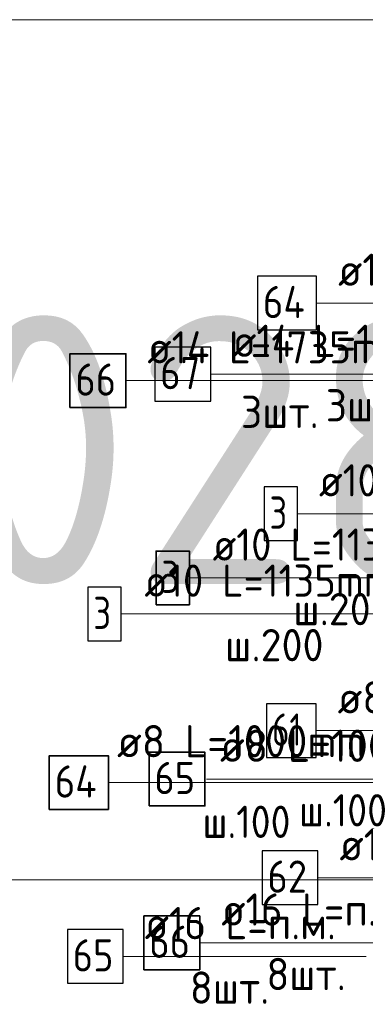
# Model space of a CAD drawing. Header units: metres. Extents: x -38 to 97, y -15 to 21.
# Tile 93 of 229: x 71.61 to 71.932, y 5.156 to 6.072. Entities that reach past the tile are written whole.
import ezdxf

# ---------------------------------------------------------------- set-up
doc = ezdxf.new("R2010")
doc.units = ezdxf.units.M
for name, color, linetype, lineweight in [('XR$3$Арм.стержн. Арматура края', 96, 'Continuous', 35), ('XR$3$Арм.стержн. Доп. арматура', 180, 'Continuous', 35), ('XR$3$Арм.стержн. Хомут', 240, 'Continuous', 35), ('XR$3$Арм.стержн.горизонт. 1', 180, 'Continuous', 35), ('XR$4$Арм.стержн. Арматура края', 96, 'Continuous', 35), ('XR$4$Арм.стержн. Доп. арматура', 180, 'Continuous', 35), ('XR$4$Арм.стержн. Хомут', 240, 'Continuous', 35), ('XR$4$Арм.стержн.горизонт. 1', 180, 'Continuous', 35), ('XR$6$Арм.стержн. Арматура края', 96, 'Continuous', 35), ('XR$6$Арм.стержн. Доп. арматура', 180, 'Continuous', 35), ('XR$6$Арм.стержн. Хомут', 240, 'Continuous', 35), ('XR$6$Арм.стержн.горизонт. 1', 180, 'Continuous', 35)]:
    doc.layers.add(name, color=color, linetype=linetype, lineweight=lineweight)
doc.styles.add('ISOCPEUR', font='txt')

msp = doc.modelspace()

# ---------------------------------------------------------------- linework, layer by layer
at = {"color": 7, "linetype": 'Continuous', "lineweight": 13, "transparency": 33554687}
for p, q in [((86.41979, 6.07171), (67.91979, 6.07171)), ((86.41979, 5.27171), (67.91979, 5.27171))]:
    msp.add_line(p, q, dxfattribs=at)
at = {"layer": 'XR$3$Арм.стержн. Арматура края', "color": 7, "linetype": 'Continuous', "lineweight": 13, "transparency": 33554687}
msp.add_line((71.86884, 5.61217), (72.17584, 5.61217), dxfattribs=at)
at = {"layer": 'XR$3$Арм.стержн. Арматура края', "color": 7, "linetype": 'Continuous', "lineweight": 25, "transparency": 33554687}
msp.add_lwpolyline([(71.83784, 5.58717), (71.86884, 5.58717), (71.86884, 5.63717), (71.83784, 5.63717), (71.83784, 5.58717)], dxfattribs=at)
at = {"layer": 'XR$3$Арм.стержн. Доп. арматура', "color": 7, "linetype": 'Continuous', "lineweight": 13, "transparency": 33554687}
msp.add_line((71.88664, 5.80808), (72.20264, 5.80808), dxfattribs=at)
at = {"layer": 'XR$3$Арм.стержн. Доп. арматура', "color": 7, "linetype": 'Continuous', "lineweight": 25, "transparency": 33554687}
msp.add_lwpolyline([(71.83164, 5.78308), (71.88664, 5.78308), (71.88664, 5.83308), (71.83164, 5.83308), (71.83164, 5.78308)], dxfattribs=at)
at = {"layer": 'XR$3$Арм.стержн. Хомут', "color": 7, "linetype": 'Continuous', "lineweight": 13, "transparency": 33554687}
msp.add_line((71.88614, 5.41033), (72.16914, 5.41033), dxfattribs=at)
at = {"layer": 'XR$3$Арм.стержн. Хомут', "color": 7, "linetype": 'Continuous', "lineweight": 25, "transparency": 33554687}
msp.add_lwpolyline([(71.84014, 5.38533), (71.88614, 5.38533), (71.88614, 5.43533), (71.84014, 5.43533), (71.84014, 5.38533)], dxfattribs=at)
at = {"layer": 'XR$3$Арм.стержн.горизонт. 1', "color": 7, "linetype": 'Continuous', "lineweight": 13, "transparency": 33554687}
msp.add_line((71.88791, 5.27357), (72.11391, 5.27357), dxfattribs=at)
at = {"layer": 'XR$3$Арм.стержн.горизонт. 1', "color": 7, "linetype": 'Continuous', "lineweight": 25, "transparency": 33554687}
msp.add_lwpolyline([(71.83591, 5.24857), (71.88791, 5.24857), (71.88791, 5.29857), (71.83591, 5.29857), (71.83591, 5.24857)], dxfattribs=at)
at = {"layer": 'XR$4$Арм.стержн. Арматура края', "color": 7, "linetype": 'Continuous', "lineweight": 13, "transparency": 33554687}
msp.add_line((71.76838, 5.55243), (72.07838, 5.55243), dxfattribs=at)
at = {"layer": 'XR$4$Арм.стержн. Арматура края', "color": 7, "linetype": 'Continuous', "lineweight": 35, "transparency": 33554687}
msp.add_lwpolyline([(71.73738, 5.52743), (71.76838, 5.52743), (71.76838, 5.57743), (71.73738, 5.57743), (71.73738, 5.52743)], dxfattribs=at)
at = {"layer": 'XR$4$Арм.стержн. Доп. арматура', "color": 7, "linetype": 'Continuous', "lineweight": 13, "transparency": 33554687}
msp.add_line((71.78817, 5.74197), (72.10417, 5.74197), dxfattribs=at)
at = {"layer": 'XR$4$Арм.стержн. Доп. арматура', "color": 7, "linetype": 'Continuous', "lineweight": 25, "transparency": 33554687}
msp.add_lwpolyline([(71.73617, 5.71697), (71.78817, 5.71697), (71.78817, 5.76697), (71.73617, 5.76697), (71.73617, 5.71697)], dxfattribs=at)
at = {"layer": 'XR$4$Арм.стержн. Хомут', "color": 7, "linetype": 'Continuous', "lineweight": 13, "transparency": 33554687}
msp.add_line((71.78428, 5.36529), (72.06728, 5.36529), dxfattribs=at)
at = {"layer": 'XR$4$Арм.стержн. Хомут', "color": 7, "linetype": 'Continuous', "lineweight": 35, "transparency": 33554687}
msp.add_lwpolyline([(71.73078, 5.34029), (71.78278, 5.34029), (71.78278, 5.39029), (71.73078, 5.39029), (71.73078, 5.34029)], dxfattribs=at)
at = {"layer": 'XR$4$Арм.стержн.горизонт. 1', "color": 7, "linetype": 'Continuous', "lineweight": 13, "transparency": 33554687}
msp.add_line((71.77799, 5.21294), (72.00399, 5.21294), dxfattribs=at)
at = {"layer": 'XR$4$Арм.стержн.горизонт. 1', "color": 7, "linetype": 'Continuous', "lineweight": 35, "transparency": 33554687}
msp.add_lwpolyline([(71.72599, 5.18794), (71.77799, 5.18794), (71.77799, 5.23794), (71.72599, 5.23794), (71.72599, 5.18794)], dxfattribs=at)
at = {"layer": 'XR$6$Арм.стержн. Арматура края', "color": 7, "linetype": 'Continuous', "lineweight": 13, "transparency": 33554687}
msp.add_line((71.70496, 5.5189), (72.01496, 5.5189), dxfattribs=at)
at = {"layer": 'XR$6$Арм.стержн. Арматура края', "color": 7, "linetype": 'Continuous', "lineweight": 25, "transparency": 33554687}
msp.add_lwpolyline([(71.67396, 5.4939), (71.70496, 5.4939), (71.70496, 5.5439), (71.67396, 5.5439), (71.67396, 5.4939)], dxfattribs=at)
at = {"layer": 'XR$6$Арм.стержн. Доп. арматура', "color": 7, "linetype": 'Continuous', "lineweight": 13, "transparency": 33554687}
msp.add_line((71.70924, 5.73592), (72.02524, 5.73592), dxfattribs=at)
at = {"layer": 'XR$6$Арм.стержн. Доп. арматура', "color": 7, "linetype": 'Continuous', "lineweight": 35, "transparency": 33554687}
msp.add_lwpolyline([(71.65724, 5.71092), (71.70924, 5.71092), (71.70924, 5.76092), (71.65724, 5.76092), (71.65724, 5.71092)], dxfattribs=at)
at = {"layer": 'XR$6$Арм.стержн. Хомут', "color": 7, "linetype": 'Continuous', "lineweight": 13, "transparency": 33554687}
msp.add_line((71.693, 5.36205), (71.979, 5.36205), dxfattribs=at)
at = {"layer": 'XR$6$Арм.стержн. Хомут', "color": 7, "linetype": 'Continuous', "lineweight": 35, "transparency": 33554687}
msp.add_lwpolyline([(71.638, 5.33705), (71.693, 5.33705), (71.693, 5.38705), (71.638, 5.38705), (71.638, 5.33705)], dxfattribs=at)
at = {"layer": 'XR$6$Арм.стержн.горизонт. 1', "color": 7, "linetype": 'Continuous', "lineweight": 13, "transparency": 33554687}
msp.add_line((71.70677, 5.20031), (71.93277, 5.20031), dxfattribs=at)
at = {"layer": 'XR$6$Арм.стержн.горизонт. 1', "color": 7, "linetype": 'Continuous', "lineweight": 25, "transparency": 33554687}
msp.add_lwpolyline([(71.65477, 5.17531), (71.70677, 5.17531), (71.70677, 5.22531), (71.65477, 5.22531), (71.65477, 5.17531)], dxfattribs=at)

# ---------------------------------------------------------------- texts
at = {"color": 7, "linetype": 'Continuous', "lineweight": 35, "transparency": 33554687, "insert": (70.35063, 5.54671), "char_height": 0.25, "width": 2.7437149, "attachment_point": 7, "style": 'ISOCPEUR'}
msp.add_mtext('\\W0.96;ГОСТ 34028-2016', dxfattribs=at)
at = {"layer": 'XR$3$Арм.стержн. Арматура края', "color": 7, "linetype": 'Continuous', "lineweight": 25, "transparency": 33554687, "char_height": 0.03, "attachment_point": 7, "style": 'ISOCPEUR'}
for s, insert, width in [('\\W0.92;ø10 L=1135mm ', (71.88884, 5.62817), 0.2806692), ('\\W0.78;3', (71.84284, 5.59817), 0.0326407)]:
    msp.add_mtext(s, dxfattribs=dict(at, insert=insert, width=width))
at = {"layer": 'XR$3$Арм.стержн. Доп. арматура', "color": 7, "linetype": 'Continuous', "lineweight": 25, "transparency": 33554687, "char_height": 0.03, "attachment_point": 7, "style": 'ISOCPEUR'}
for s, insert, width in [('\\W0.94;ø14 L=1950mm ', (71.90664, 5.82408), 0.2899763), ('\\W0.88;64', (71.83664, 5.79408), 0.0581992)]:
    msp.add_mtext(s, dxfattribs=dict(at, insert=insert, width=width))
at = {"layer": 'XR$3$Арм.стержн. Хомут', "color": 7, "linetype": 'Continuous', "lineweight": 25, "transparency": 33554687, "char_height": 0.03, "attachment_point": 7, "style": 'ISOCPEUR'}
for s, insert, width in [('\\W0.96;ø8 L=1000mm ', (71.90614, 5.42633), 0.2722217), ('\\W0.75;61', (71.84514, 5.39633), 0.0472281)]:
    msp.add_mtext(s, dxfattribs=dict(at, insert=insert, width=width))
at = {"layer": 'XR$3$Арм.стержн.горизонт. 1', "color": 7, "linetype": 'Continuous', "lineweight": 25, "transparency": 33554687, "char_height": 0.03, "attachment_point": 7, "style": 'ISOCPEUR'}
for s, insert, width in [('\\W0.94;ø16 L=п.м.', (71.90791, 5.28957), 0.1999832), ('\\W0.87;62', (71.84091, 5.25957), 0.0550812)]:
    msp.add_mtext(s, dxfattribs=dict(at, insert=insert, width=width))
at = {"layer": 'XR$4$Арм.стержн. Арматура края', "color": 7, "linetype": 'Continuous', "lineweight": 25, "transparency": 33554687, "char_height": 0.03, "attachment_point": 7, "style": 'ISOCPEUR'}
for s, insert, width in [('\\W0.92;ø10 L=1135mm ', (71.78988, 5.56843), 0.2806692), ('\\W0.78;3', (71.74238, 5.53843), 0.0326407), ('\\W0.95;ш.200 ', (71.86488, 5.50843), 0.1311996)]:
    msp.add_mtext(s, dxfattribs=dict(at, insert=insert, width=width))
at = {"layer": 'XR$4$Арм.стержн. Доп. арматура', "color": 7, "linetype": 'Continuous', "lineweight": 25, "transparency": 33554687, "char_height": 0.03, "attachment_point": 7, "style": 'ISOCPEUR'}
for s, insert, width in [('\\W0.94;ø14 L=1760mm ', (71.80817, 5.75797), 0.2899763), ('\\W0.87;67', (71.74117, 5.72797), 0.0550812), ('\\W0.94;3шт. ', (71.89517, 5.69797), 0.1161286)]:
    msp.add_mtext(s, dxfattribs=dict(at, insert=insert, width=width))
at = {"layer": 'XR$4$Арм.стержн. Хомут', "color": 7, "linetype": 'Continuous', "lineweight": 25, "transparency": 33554687, "char_height": 0.03, "attachment_point": 7, "style": 'ISOCPEUR'}
for s, insert, width in [('\\W0.96;ø8 L=1000mm ', (71.79678, 5.38129), 0.2722218), ('\\W0.87;65', (71.73578, 5.35129), 0.0550811), ('\\W0.90;ш.100 ', (71.87028, 5.32129), 0.1244865)]:
    msp.add_mtext(s, dxfattribs=dict(at, insert=insert, width=width))
at = {"layer": 'XR$4$Арм.стержн.горизонт. 1', "color": 7, "linetype": 'Continuous', "lineweight": 25, "transparency": 33554687, "char_height": 0.03, "attachment_point": 7, "style": 'ISOCPEUR'}
for s, insert, width in [('\\W0.94;ø16 L=п.м.', (71.79799, 5.22894), 0.1999832), ('\\W0.87;66', (71.73099, 5.19894), 0.0550812), ('\\W0.94;8шт. ', (71.83999, 5.16894), 0.1161286)]:
    msp.add_mtext(s, dxfattribs=dict(at, insert=insert, width=width))
at = {"layer": 'XR$6$Арм.стержн. Арматура края', "color": 7, "linetype": 'Continuous', "lineweight": 25, "transparency": 33554687, "char_height": 0.03, "attachment_point": 7, "style": 'ISOCPEUR'}
for s, insert, width in [('\\W0.92;ø10 L=1135mm ', (71.72646, 5.5349), 0.2806692), ('\\W0.78;3', (71.67896, 5.5049), 0.0326407), ('\\W0.95;ш.200 ', (71.80146, 5.4749), 0.1311996)]:
    msp.add_mtext(s, dxfattribs=dict(at, insert=insert, width=width))
at = {"layer": 'XR$6$Арм.стержн. Доп. арматура', "color": 7, "linetype": 'Continuous', "lineweight": 25, "transparency": 33554687, "char_height": 0.03, "attachment_point": 7, "style": 'ISOCPEUR'}
for s, insert, width in [('\\W0.94;ø14 L=1735mm ', (71.72924, 5.75192), 0.2899763), ('\\W0.87;66', (71.66224, 5.72192), 0.0550812), ('\\W0.94;3шт. ', (71.81624, 5.69192), 0.1161286)]:
    msp.add_mtext(s, dxfattribs=dict(at, insert=insert, width=width))
at = {"layer": 'XR$6$Арм.стержн. Хомут', "color": 7, "linetype": 'Continuous', "lineweight": 25, "transparency": 33554687, "char_height": 0.03, "attachment_point": 7, "style": 'ISOCPEUR'}
for s, insert, width in [('\\W0.96;ø8 L=1000mm ', (71.701, 5.38555), 0.2722217), ('\\W0.88;64', (71.643, 5.34805), 0.0581992), ('\\W0.90;ш.100 ', (71.7805, 5.31055), 0.1244867)]:
    msp.add_mtext(s, dxfattribs=dict(at, insert=insert, width=width))
at = {"layer": 'XR$6$Арм.стержн.горизонт. 1', "color": 7, "linetype": 'Continuous', "lineweight": 25, "transparency": 33554687, "char_height": 0.03, "attachment_point": 7, "style": 'ISOCPEUR'}
for s, insert, width in [('\\W0.94;ø16 L=п.м.', (71.72677, 5.21631), 0.1999832), ('\\W0.87;65', (71.65977, 5.18631), 0.0550812), ('\\W0.94;8шт. ', (71.76877, 5.15631), 0.1161286)]:
    msp.add_mtext(s, dxfattribs=dict(at, insert=insert, width=width))

doc.saveas('drawing.dxf')
